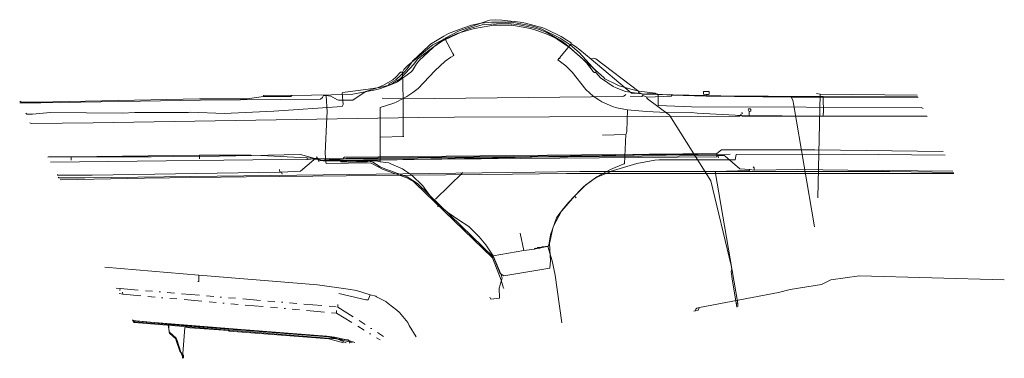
# Model space of a CAD drawing. Extents: x 100132 to 103276, y 406587 to 407552.
# Tile 2 of 5: x 102118 to 102392, y 406669 to 406763. Entities that reach past the tile are written whole.
import ezdxf

# ---------------------------------------------------------------- set-up
doc = ezdxf.new("R2010")
doc.units = 0
doc.linetypes.add('RI-OVERIG', pattern=[17, 5, -2, 2, -2, 0, -2, 2, -2])
for name, color, linetype, lineweight in [('B-OI-KL-DATA_KPN_0000546663_VECT_15O058071-G', 90, 'KL-DATA-N', 18), ('B-OI-KL-DATA_ZIGGO BV_0000546674_VECT_15O058071-G', 90, 'KL-DATA-N', 18), ('B-OI-KL-ET_LS_ENEXIS_0000729946_VECT_15O058071-G', 10, 'KL-LS-N', 18), ('B-OI-KL-ET_LS_PROV.NOORD BRABANT_0000583000_VECT_15O058071-G', 10, 'KL-LS-N', 18), ('B-OI-KL-ET_MS_ENEXIS_0000729946_VECT_15O058071-G', 10, 'KL-MS-N', 18), ('B-OI-KL-GAS_HD_ENEXIS_0000729946_VECT_15O058071-G', 30, 'KL-GAS-HD-N', 18), ('B-OI-KL-GAS_LD_ENEXIS_0000729946_VECT_15O058071-G', 30, 'KL-GAS-LD-N', 18), ('B-OI-KL-WATER_BW_0000551269_VECT_15O058071-G', 170, 'KL-WATER-N', 18), ('B-OI-RI-DRUK_ECCO LEATHER BV_0000599700_VECT_15O058071-G', 210, 'RI-PERS', 18), ('B-OI-RI-DRUK_VDBGEMMOERDIJK_0000578116_VECT_15O058071-G', 210, 'RI-PERS', 18), ('B-OI-RI-DRUK_WSBRABANTSEDELTA_0000589925_VECT_15O058071-G', 210, 'RI-PERS', 18), ('B-OI-RI-VRIJVERVAL_VDBGEMMOERDIJK_0000578116_VECT_15O058071-G', 210, 'RI-OVERIG', 18)]:
    doc.layers.add(name, color=color, linetype=linetype, lineweight=lineweight)
doc.styles.get("Standard").update_dxf_attribs({"font": 'NLCS-ISO.ttf'})
doc.linetypes.add('KL-DATA-N', pattern='A,4,-1,[101,NLCS.shx,S=0.5,R=0,X=0,Y=0],-1,4,-1,["D",Standard,S=1,R=0,X=-0.25,Y=-0.5],-1.5', length=12.5)
doc.linetypes.add('KL-GAS-HD-N', pattern='A,4,-1,[69,NLCS.shx,S=0.5,R=0,X=0,Y=0],-1,4,-1,["H",Standard,S=1,R=0,X=0,Y=-0.5],-2', length=13)
doc.linetypes.add('KL-GAS-LD-N', pattern='A,4,-1,[69,NLCS.shx,S=0.5,R=0,X=0,Y=0],-1,4,-1,["L",Standard,S=1,R=0,X=0.25,Y=-0.5],-2', length=13)
doc.linetypes.add('KL-LS-N', pattern='A,4,-1,[103,NLCS.shx,S=0.75,R=0,X=0,Y=0],-1,4,-1,["L",Standard,S=1,R=0,X=0,Y=-0.5],-2', length=13)
doc.linetypes.add('KL-MS-N', pattern='A,4,-1,[103,NLCS.shx,S=0.75,R=0,X=0,Y=0],-1,4,-1,["M",Standard,S=1,R=0,X=0,Y=-0.5],-2', length=13)
doc.linetypes.add('KL-WATER-N', pattern='A,7,-0.5,[168,NLCS.shx,S=0.75,R=0,X=0.75,Y=0],-2', length=9.5)
doc.linetypes.add('RI-PERS', pattern='A,7,-2,["P",Standard,S=1.8,R=0,X=-0.5,Y=-0.9],-2,7,-2,[102,NLCS.shx,S=1,R=180,X=0,Y=0],-2', length=22)

msp = doc.modelspace()

# ---------------------------------------------------------------- linework, layer by layer
at = {"layer": 'B-OI-KL-DATA_KPN_0000546663_VECT_15O058071-G', "flags": 128}
for points in [[(102277.93, 406748.36), (102277.93, 406748.79), (102273.36, 406753.93), (102270.79, 406756.07), (102268.07, 406757.93), (102262.79, 406760.5), (102260.07, 406761.36), (102254.64, 406762.36), (102248.93, 406762.36), (102246.07, 406762.07), (102243.36, 406761.5), (102239.93, 406760.36), (102236.93, 406759.21), (102235.64, 406758.5), (102231.93, 406756.21), (102231.5, 406755.79), (102227.07, 406751.64), (102225.5, 406749.36), (102224.79, 406748.64), (102222.36, 406746.36), (102220.36, 406745.21), (102220.36, 406744.79)], [(102277.93, 406748.36), (102277.5, 406748.36), (102277.21, 406748.64), (102275.36, 406751.07), (102274.36, 406752.07), (102270.64, 406755.36), (102267.21, 406757.64), (102266.36, 406758.07), (102264.64, 406758.93), (102261.79, 406759.93), (102259.79, 406760.64), (102254.64, 406761.5), (102249.36, 406761.5), (102248.5, 406761.36), (102244.21, 406760.64), (102242.79, 406760.21), (102239.36, 406759.21), (102238.79, 406758.93), (102236.36, 406757.79), (102234.79, 406756.79), (102232.93, 406755.5), (102231.21, 406753.93), (102228.93, 406751.79), (102228.07, 406750.79), (102226.93, 406748.93), (102226.5, 406748.5), (102222.79, 406745.79), (102222.21, 406745.5), (102220.36, 406744.79)], [(102277.93, 406748.36), (102279.36, 406746.79), (102279.79, 406746.5), (102282.79, 406744.5), (102283.64, 406744.07), (102286.21, 406743.07), (102291.36, 406742.36), (102294.5, 406742.36), (102294.93, 406742.21), (102317.21, 406741.79), (102325.93, 406741.79), (102367.5, 406741.64)], [(102220.36, 406744.79), (102217.79, 406743.79), (102216.64, 406743.5), (102209.93, 406742.21), (102193.36, 406741.93)], [(102193.36, 406741.93), (102185.93, 406742.07), (102185.5, 406741.93), (102185.5, 406741.64)], [(102185.5, 406741.64), (102180.93, 406741.07), (102167.64, 406741.07), (102140.5, 406740.5), (102122.36, 406740.07), (102117.93, 406740.21), (102117.64, 406740.36)], [(102193.36, 406741.93), (102193.07, 406741.64), (102185.5, 406741.64)], [(102207.79, 406673.07), (102203.64, 406674.21), (102175.93, 406676.36), (102175.79, 406676.5), (102163.64, 406677.36), (102162.93, 406668.93)]]:
    msp.add_lwpolyline(points, dxfattribs=at)
at = {"layer": 'B-OI-KL-DATA_ZIGGO BV_0000546674_VECT_15O058071-G', "flags": 128}
msp.add_lwpolyline([(102377.5, 406720.5), (102359.79, 406720.79), (102273.5, 406720.79), (102261.07, 406720.64), (102135.79, 406719.07), (102128.5, 406719.07), (102128.36, 406719.21)], dxfattribs=at)
at = {"layer": 'B-OI-KL-ET_LS_ENEXIS_0000729946_VECT_15O058071-G', "flags": 128}
for points in [[(102236.07, 406757.64), (102236.07, 406757.93), (102239.93, 406759.93), (102241.07, 406760.36), (102247.79, 406762.79), (102248.5, 406762.93), (102250.07, 406763.07), (102251.79, 406762.93), (102256.93, 406762.36), (102258.36, 406762.07), (102263.21, 406760.79), (102264.36, 406760.36), (102268.36, 406758.36), (102269.93, 406757.36), (102271.07, 406756.64), (102271.07, 406756.36)], [(102236.07, 406757.64), (102235.5, 406757.64), (102235.36, 406757.5), (102232.64, 406756.07), (102231.64, 406755.36), (102225.64, 406750.36), (102224.5, 406749.21), (102224.21, 406748.5)], [(102236.07, 406757.64), (102238.21, 406753.64)], [(102271.07, 406756.36), (102267.93, 406752.5), (102267.93, 406752.21)], [(102271.07, 406756.36), (102272.36, 406755.64), (102273.5, 406754.64), (102276.64, 406752.07)], [(102289.93, 406742.79), (102289.93, 406743.07), (102277.93, 406752.21), (102277.21, 406752.36), (102276.79, 406752.21), (102276.64, 406752.07)], [(102276.64, 406752.07), (102287.93, 406742.64), (102289.64, 406742.5), (102289.93, 406742.79)], [(102224.21, 406748.5), (102223.64, 406748.5), (102223.5, 406748.36), (102222.36, 406747.07), (102221.5, 406746.36), (102219.07, 406744.93), (102217.36, 406744.21), (102213.93, 406743.07), (102213.21, 406742.64), (102210.36, 406740.64), (102206.36, 406740.64), (102206.07, 406740.79), (102204.21, 406741.79), (102202.93, 406741.93)], [(102224.21, 406748.5), (102224.36, 406741.07)], [(102224.36, 406741.07), (102285.36, 406741.64), (102285.79, 406741.79), (102286.36, 406742.21)], [(102289.93, 406742.79), (102291.07, 406742.36)], [(102291.07, 406742.36), (102293.21, 406742.5), (102295.21, 406742.36), (102299.07, 406742.07)], [(102291.07, 406742.36), (102291.07, 406741.93)], [(102299.07, 406742.07), (102299.07, 406741.79), (102292.21, 406741.5)], [(102299.07, 406742.07), (102308.64, 406741.79)], [(102308.64, 406742.21), (102308.64, 406741.79)], [(102202.93, 406741.93), (102202.21, 406741.93), (102202.07, 406741.79), (102201.93, 406741.36), (102201.36, 406740.93), (102167.93, 406740.64), (102123.5, 406739.93), (102117.64, 406739.93)], [(102202.93, 406741.93), (102203.21, 406737.36), (102203.07, 406735.93), (102202.64, 406725.93), (102202.79, 406723.5), (102202.93, 406723.07), (102215.21, 406723.21), (102215.64, 406723.07), (102218.79, 406721.36), (102225.36, 406719.07), (102227.36, 406717.93), (102227.79, 406717.5), (102249.21, 406696.79), (102251.64, 406690.5), (102252.21, 406688.64), (102252.36, 406688.21)], [(102224.36, 406741.07), (102218.5, 406741.21)], [(102224.36, 406741.07), (102224.36, 406730.5)], [(102291.07, 406741.93), (102290.79, 406741.64), (102287.5, 406741.79)], [(102291.07, 406741.93), (102292.21, 406741.5)], [(102292.21, 406741.5), (102292.21, 406741.21), (102292.36, 406741.07), (102298.5, 406736.5), (102309.93, 406718.21), (102315.64, 406694.64), (102315.79, 406693.64), (102315.64, 406692.93), (102315.93, 406690.93), (102317.21, 406683.07)], [(102308.64, 406741.79), (102332.36, 406741.5)], [(102332.36, 406741.5), (102341.21, 406741.5)], [(102332.36, 406741.5), (102332.79, 406740.64), (102333.07, 406739.21), (102338.79, 406705.36)], [(102341.21, 406741.5), (102367.64, 406741.36)], [(102341.21, 406741.5), (102341.36, 406737.07)], [(102167.5, 406691.93), (102141.36, 406694.21)], [(102167.5, 406691.93), (102167.5, 406690.21), (102167.21, 406690.21)], [(102167.5, 406691.93), (102200.5, 406689.21), (102209.07, 406688.07), (102211.36, 406687.64), (102215.21, 406686.5)], [(102206.5, 406686.79), (102213.93, 406685.07), (102214.64, 406685.07), (102215.21, 406686.5)], [(102215.21, 406686.5), (102216.79, 406686.07), (102216.93, 406685.93), (102219.5, 406684.64), (102220.21, 406684.07), (102222.64, 406682.21), (102223.36, 406681.5), (102225.64, 406678.79), (102226.07, 406677.93), (102227.93, 406674.79)], [(102159.07, 406678.36), (102149.07, 406679.36)], [(102159.07, 406678.36), (102203.07, 406674.93), (102205.21, 406674.64), (102208.21, 406674.07), (102210.07, 406673.5), (102210.93, 406673.21)], [(102159.07, 406678.36), (102159.21, 406676.07), (102159.36, 406675.79), (102161.07, 406674.21), (102161.21, 406673.79), (102162.21, 406670.79), (102162.5, 406670.36), (102163.07, 406669.07), (102163.07, 406668.79), (102162.93, 406668.79)]]:
    msp.add_lwpolyline(points, dxfattribs=at)
msp.add_lwpolyline([(102308.64, 406742.21), (102309.36, 406742.21), (102309.5, 406742.36), (102309.5, 406743.07), (102307.93, 406743.07), (102307.93, 406742.36)], close=True, dxfattribs=at)
at = {"layer": 'B-OI-KL-ET_LS_PROV.NOORD BRABANT_0000583000_VECT_15O058071-G', "flags": 128}
for points in [[(102217.93, 406730.36), (102217.93, 406738.64), (102221.79, 406739.79), (102222.64, 406740.21), (102225.36, 406741.64), (102227.07, 406742.79), (102228.5, 406743.93), (102233.21, 406748.79), (102236.07, 406751.5), (102237.64, 406752.64), (102238.5, 406753.07), (102238.5, 406753.21), (102238.21, 406753.64)], [(102286.79, 406737.93), (102283.79, 406738.5), (102282.64, 406738.93), (102279.64, 406740.21), (102278.79, 406740.79), (102277.21, 406741.79), (102275.21, 406743.64), (102271.36, 406748.5), (102269.64, 406750.21), (102267.36, 406751.93), (102267.79, 406752.36)], [(102286.79, 406737.93), (102286.64, 406732.07), (102286.5, 406731.5), (102286.36, 406731.07)], [(102286.79, 406737.93), (102292.07, 406737.5), (102295.79, 406737.36), (102304.64, 406737.21), (102306.21, 406737.07), (102318.5, 406736.36), (102341.21, 406736.21)], [(102341.21, 406736.21), (102341.21, 406737.07)], [(102341.21, 406736.21), (102370.21, 406736.07)], [(102217.93, 406730.36), (102224.5, 406730.5)], [(102217.93, 406730.36), (102217.93, 406723.5)], [(102286.36, 406731.07), (102285.93, 406722.93), (102285.79, 406722.93), (102282.07, 406721.36), (102278.21, 406719.36), (102275.21, 406717.07), (102272.07, 406713.93)], [(102286.36, 406731.07), (102279.79, 406730.93)], [(102131.93, 406724.93), (102125.5, 406724.79)], [(102167.64, 406725.36), (102131.93, 406724.93)], [(102131.93, 406724.93), (102131.93, 406723.93)], [(102167.64, 406725.36), (102181.93, 406725.36), (102184.79, 406725.21), (102197.64, 406724.64)], [(102167.64, 406725.36), (102167.64, 406724.36)], [(102197.64, 406724.64), (102211.36, 406723.79), (102216.07, 406723.79), (102217.21, 406723.64), (102217.93, 406723.5)], [(102197.64, 406724.64), (102197.64, 406724.07)], [(102217.93, 406723.5), (102220.36, 406723.21), (102220.93, 406722.93), (102224.21, 406721.5), (102224.79, 406721.07), (102226.79, 406719.79), (102229.79, 406716.79), (102230.79, 406715.5), (102232.36, 406713.36), (102234.07, 406711.5), (102234.36, 406711.36)], [(102240.93, 406720.5), (102233.36, 406713.07)], [(102272.07, 406713.93), (102267.93, 406709.21), (102267.07, 406707.93), (102265.36, 406703.21), (102264.93, 406700.36), (102264.79, 406700.07), (102264.64, 406699.93)], [(102272.07, 406713.93), (102272.5, 406713.5)], [(102234.36, 406711.36), (102233.93, 406711.07)], [(102234.36, 406711.36), (102236.79, 406709.36), (102239.79, 406707.36), (102242.64, 406705.5), (102245.5, 406702.64), (102247.36, 406700.36), (102249.36, 406697.36)], [(102257.93, 406698.79), (102256.93, 406703.64)], [(102257.93, 406698.79), (102249.36, 406697.36)], [(102260.93, 406699.21), (102257.93, 406698.79)], [(102261.5, 406699.36), (102261.07, 406699.5), (102260.93, 406699.36), (102260.93, 406699.21)], [(102261.5, 406699.36), (102260.93, 406699.21)], [(102261.5, 406699.36), (102261.64, 406699.36)], [(102262.36, 406699.64), (102261.79, 406699.64), (102261.64, 406699.5), (102261.64, 406699.36)], [(102262.36, 406699.5), (102261.64, 406699.36)], [(102263.07, 406699.79), (102262.36, 406699.64)], [(102262.36, 406699.64), (102262.36, 406699.5)], [(102263.07, 406699.64), (102262.36, 406699.5)], [(102263.93, 406699.93), (102263.07, 406699.79)], [(102263.07, 406699.79), (102263.07, 406699.64)], [(102263.93, 406699.79), (102263.07, 406699.64)], [(102263.93, 406699.93), (102264.5, 406699.93)], [(102263.93, 406699.93), (102263.93, 406699.79)], [(102264.5, 406699.93), (102263.93, 406699.79)], [(102264.5, 406699.93), (102264.64, 406699.93)], [(102264.64, 406699.93), (102265.79, 406695.93), (102266.64, 406691.93), (102268.5, 406678.64)], [(102249.36, 406697.36), (102251.64, 406692.07), (102251.93, 406691.07), (102251.07, 406688.36), (102251.21, 406685.5), (102248.79, 406685.21), (102248.5, 406685.79)]]:
    msp.add_lwpolyline(points, dxfattribs=at)
at = {"layer": 'B-OI-KL-ET_MS_ENEXIS_0000729946_VECT_15O058071-G', "flags": 128}
for points in [[(102369.07, 406738.36), (102368.5, 406738.64), (102304.64, 406738.79), (102295.36, 406739.21), (102295.36, 406742.07), (102294.5, 406742.64), (102290.07, 406743.21), (102288.07, 406743.64), (102284.5, 406744.64), (102283.93, 406744.93), (102280.5, 406746.64), (102280.21, 406746.93), (102269.64, 406756.21), (102268.5, 406757.07), (102264.36, 406759.5), (102262.21, 406760.36), (102260.64, 406760.79), (102256.64, 406761.64), (102252.93, 406762.07), (102246.36, 406761.64), (102242.5, 406760.5), (102240.5, 406759.64), (102234.79, 406756.93), (102234.21, 406756.5), (102228.36, 406752.07), (102227.36, 406750.64), (102226.21, 406749.5), (102223.5, 406746.64), (102223.07, 406746.36), (102221.5, 406745.36), (102220.07, 406744.79), (102217.79, 406744.21), (102213.93, 406743.64), (102207.5, 406742.79), (102207.36, 406742.64), (102207.64, 406739.5), (102207.36, 406738.93), (102188.36, 406737.64), (102174.5, 406736.93), (102165.21, 406737.36), (102164.64, 406737.21), (102149.64, 406737.21), (102146.21, 406737.07), (102126.21, 406737.21), (102121.21, 406736.79), (102119.64, 406736.79), (102119.36, 406737.07)], [(102375.21, 406725.36), (102347.21, 406725.64), (102317.07, 406725.5), (102316.79, 406724.07), (102295.64, 406724.07), (102294.36, 406723.93), (102289.36, 406723.07), (102281.93, 406720.79), (102281.79, 406720.64), (102278.21, 406719.21), (102277.5, 406718.79), (102274.64, 406716.64), (102273.79, 406715.79), (102270.36, 406712.21), (102268.5, 406709.93), (102266.07, 406705.36), (102265.07, 406700.79), (102265.36, 406695.93), (102265.21, 406693.93), (102252.36, 406691.79), (102251.36, 406692.36), (102249.5, 406696.93), (102228.36, 406717.5), (102225.5, 406719.36), (102219.21, 406721.5), (102217.93, 406722.07), (102215.93, 406723.36), (102214.79, 406723.64), (102214.36, 406723.5), (102207.07, 406723.5), (102206.93, 406723.64), (102206.64, 406724.36), (102126.21, 406723.36)], [(102315.36, 406725.64), (102208.36, 406724.5)], [(102149.07, 406679.5), (102149.36, 406679.21), (102201.21, 406675.07), (102203.5, 406674.79), (102210.21, 406673.21)]]:
    msp.add_lwpolyline(points, dxfattribs=at)
at = {"layer": 'B-OI-KL-GAS_HD_ENEXIS_0000729946_VECT_15O058071-G', "flags": 128}
for points in [[(102318.64, 406737.36), (102318.79, 406736.93), (102318.36, 406736.79), (102318.36, 406736.5)], [(102320.64, 406737.5), (102320.64, 406736.21)], [(102318.36, 406736.5), (102317.93, 406736.21), (102238.64, 406735.93), (102228.64, 406735.79), (102138.07, 406734.36), (102120.79, 406734.21), (102120.5, 406734.36)], [(102318.36, 406736.5), (102318.79, 406736.21), (102320.64, 406736.21)], [(102320.64, 406736.21), (102370.07, 406736.21)]]:
    msp.add_lwpolyline(points, dxfattribs=at)
msp.add_lwpolyline([(102320.64, 406737.5), (102321.07, 406737.64), (102321.07, 406738.07), (102320.93, 406738.21), (102320.5, 406738.21), (102320.36, 406738.07)], close=True, dxfattribs=at)
at = {"layer": 'B-OI-KL-GAS_LD_ENEXIS_0000729946_VECT_15O058071-G', "flags": 128}
for points in [[(102340.36, 406742.36), (102339.36, 406742.5)], [(102340.36, 406742.36), (102339.79, 406713.5)], [(102340.36, 406742.36), (102367.36, 406742.07)], [(102318.64, 406737.36), (102318.79, 406736.93), (102318.36, 406736.79), (102318.36, 406736.5)], [(102318.36, 406736.5), (102317.93, 406736.21), (102317.5, 406736.21), (102317.5, 406736.36)], [(102318.36, 406736.5), (102318.79, 406736.21), (102319.21, 406736.21), (102319.21, 406736.36)], [(102149.21, 406679.07), (102149.5, 406678.79), (102209.07, 406673.93), (102209.5, 406673.36), (102209.5, 406673.07), (102209.36, 406673.07)]]:
    msp.add_lwpolyline(points, dxfattribs=at)
at = {"layer": 'B-OI-KL-WATER_BW_0000551269_VECT_15O058071-G', "flags": 128}
for points in [[(102311.64, 406725.21), (102311.64, 406725.79), (102208.07, 406724.79), (102207.79, 406724.64), (102207.64, 406724.36)], [(102200.64, 406724.21), (102199.79, 406724.21), (102199.5, 406724.07), (102195.79, 406720.93), (102190.5, 406720.64)], [(102200.64, 406724.36), (102200.21, 406724.93)], [(102311.64, 406725.21), (102311.64, 406724.93), (102202.36, 406723.93), (102201.21, 406723.79), (102200.93, 406723.64), (102200.79, 406723.79), (102200.64, 406724.21)], [(102200.64, 406724.36), (102207.64, 406724.36)], [(102200.64, 406724.36), (102200.64, 406724.21)], [(102311.64, 406725.21), (102207.64, 406724.36)], [(102311.64, 406725.21), (102311.93, 406725.21)], [(102311.93, 406725.21), (102313.64, 406725.21), (102313.93, 406725.07), (102318.07, 406721.5), (102320.79, 406721.36)], [(102311.93, 406725.21), (102312.07, 406724.64)], [(102190.07, 406720.64), (102137.79, 406719.79), (102128.21, 406719.79), (102128.21, 406719.93)], [(102190.07, 406720.64), (102189.93, 406721.36)], [(102190.07, 406720.64), (102190.5, 406720.64)], [(102190.5, 406720.64), (102190.64, 406720.07)], [(102320.79, 406721.36), (102320.64, 406721.07), (102311.21, 406720.79), (102317.5, 406684.07)], [(102320.79, 406721.36), (102322.07, 406721.21)], [(102322.07, 406721.21), (102322.07, 406721.79), (102321.93, 406721.93), (102321.79, 406722.07)], [(102322.07, 406721.21), (102334.21, 406721.36), (102348.07, 406721.21), (102377.36, 406720.93)], [(102317.5, 406684.07), (102316.93, 406684.21)], [(102317.5, 406684.07), (102317.5, 406683.21)], [(102158.93, 406678.21), (102149.64, 406678.93), (102149.36, 406679.07), (102149.21, 406679.21)], [(102158.93, 406678.21), (102203.5, 406674.79), (102205.36, 406674.5), (102208.5, 406673.07)], [(102158.93, 406678.21), (102159.21, 406676.21), (102159.36, 406676.07), (102161.21, 406674.36), (102161.36, 406674.07), (102162.5, 406670.5), (102162.93, 406669.79), (102163.21, 406669.64), (102163.21, 406668.93), (102163.07, 406668.79), (102162.93, 406668.79)]]:
    msp.add_lwpolyline(points, dxfattribs=at)
at = {"layer": 'B-OI-RI-DRUK_ECCO LEATHER BV_0000599700_VECT_15O058071-G', "flags": 128}
msp.add_lwpolyline([(102374.64, 406726.36), (102338.93, 406726.79), (102312.93, 406726.79), (102311.64, 406725.79), (102208.64, 406723.79), (102202.07, 406723.79), (102195.79, 406725.5), (102173.21, 406725.07), (102154.21, 406724.93), (102125.64, 406724.93)], dxfattribs=at)
at = {"layer": 'B-OI-RI-DRUK_VDBGEMMOERDIJK_0000578116_VECT_15O058071-G', "flags": 128}
for points in [[(102391.64, 406690.64), (102351.36, 406691.79), (102343.36, 406690.64), (102340.79, 406689.36), (102332.07, 406687.93), (102328.79, 406687.07), (102306.79, 406682.93)], [(102306.79, 406682.93), (102306.07, 406682.79), (102305.79, 406682.5), (102305.64, 406682.07)], [(102306.79, 406682.93), (102306.36, 406682.07)]]:
    msp.add_lwpolyline(points, dxfattribs=at)
at = {"layer": 'B-OI-RI-DRUK_WSBRABANTSEDELTA_0000589925_VECT_15O058071-G', "flags": 128}
msp.add_lwpolyline([(102377.64, 406720.21), (102269.79, 406720.21), (102254.79, 406720.07), (102180.64, 406719.36), (102152.36, 406718.93), (102128.93, 406718.5)], dxfattribs=at)
at = {"layer": 'B-OI-RI-VRIJVERVAL_VDBGEMMOERDIJK_0000578116_VECT_15O058071-G', "flags": 128}
for points in [[(102145.64, 406688.21), (102144.5, 406688.36)], [(102145.64, 406688.21), (102145.5, 406687.64)], [(102145.64, 406688.21), (102206.21, 406683.07)], [(102146.36, 406686.64), (102145.36, 406686.79)], [(102146.36, 406686.64), (102146.21, 406687.21)], [(102146.36, 406686.64), (102205.79, 406681.36)], [(102205.79, 406681.36), (102205.79, 406682.07)], [(102206.21, 406683.07), (102206.21, 406683.79)], [(102206.21, 406683.07), (102220.21, 406674.07)], [(102306.21, 406682.07), (102305.21, 406681.93)], [(102205.79, 406681.36), (102217.93, 406673.93)]]:
    msp.add_lwpolyline(points, dxfattribs=at)

doc.saveas('drawing.dxf')
